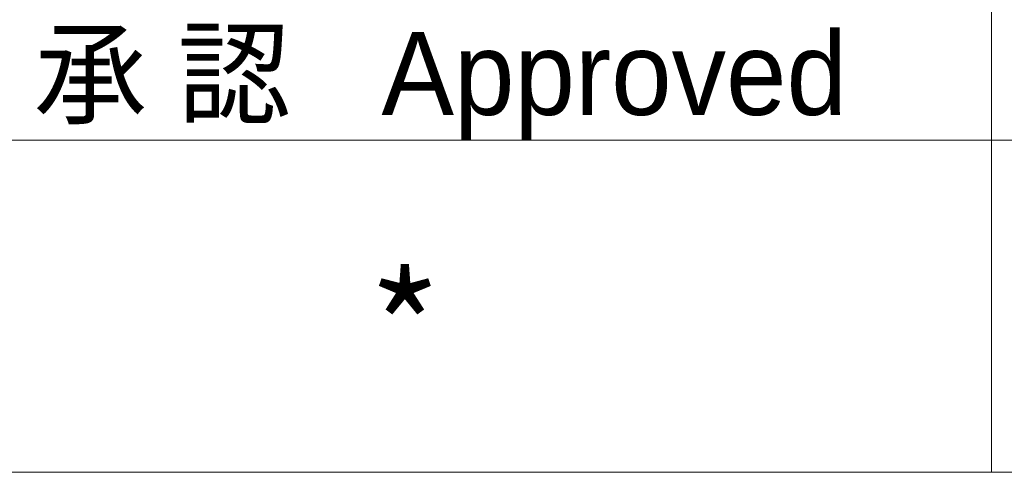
# Model space of a CAD drawing. Header units: millimetres. Extents: x -62 to 6744, y -106 to 4796.
# Tile 7 of 12: x 5277 to 5466, y 208 to 295. Entities that reach past the tile are written whole.
import ezdxf

# ---------------------------------------------------------------- set-up
doc = ezdxf.new("R2010")
doc.units = ezdxf.units.MM
doc.layers.get('0').update_dxf_attribs({"color": 157, "lineweight": 0})
doc.layers.add('2', color=176, linetype='Continuous', lineweight=0)
doc.styles.add('JIS', font='txt')

# ---------------------------------------------------------------- blocks, each defined once
blk = doc.blocks.new('TITLE_BLOCK', base_point=(6640, 80))
at = {"layer": '2', "color": 176, "linetype": 'Continuous', "lineweight": 0, "true_color": 0x000080}
for p, q in [((5464, 600), (5464, 208)), ((5240, 272), (6640, 272)), ((5240, 208), (6640, 208))]:
    blk.add_line(p, q, dxfattribs=at)
at = {"layer": '2', "color": 176, "linetype": 'Continuous', "lineweight": 0, "true_color": 0x000080, "style": 'JIS'}
blk.add_text('*', height=22, dxfattribs=at).set_placement((5343.62, 224.29))
at = {"layer": '2', "color": 176, "linetype": 'Continuous', "lineweight": 0, "true_color": 0x000080, "insert": (5279.69, 292.86), "char_height": 16, "width": 3420.8232, "attachment_point": 1, "style": 'JIS'}
blk.add_mtext('{\\fＭＳ Ｐ明朝|b0|i0|c0|p0;承 認   Approved}', dxfattribs=at)
blk = doc.blocks.new('FORMAT')
at = {"color": 176, "linetype": 'Continuous', "lineweight": 0, "true_color": 0x000080}
blk.add_blockref('TITLE_BLOCK', (6640, 80), dxfattribs=at)

msp = doc.modelspace()

# ---------------------------------------------------------------- block references
at = {"color": 176, "linetype": 'Continuous', "lineweight": 0, "true_color": 0x000080}
msp.add_blockref('FORMAT', (0, 0), dxfattribs=at)

doc.saveas('drawing.dxf')
